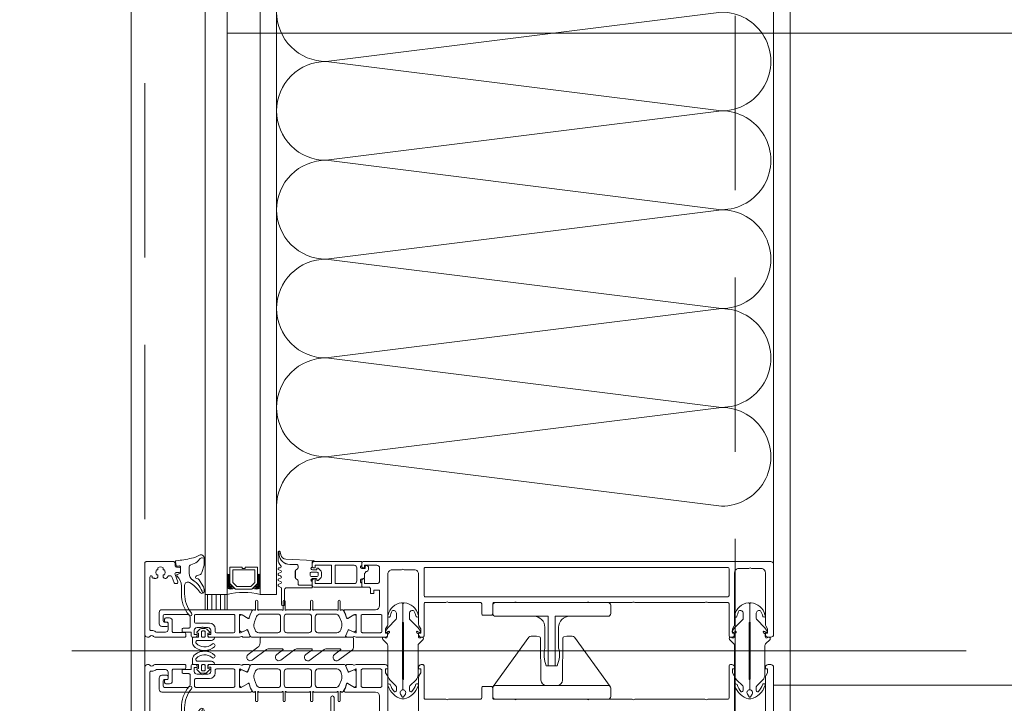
# Model space of a CAD drawing. Header units: millimetres. Extents: x 213386 to 459888, y 74252 to 208052.
# Tile 202 of 256: x 372996 to 373355, y 186988 to 187237. Entities that reach past the tile are written whole.
import ezdxf

# ---------------------------------------------------------------- set-up
doc = ezdxf.new("R2010")
doc.units = ezdxf.units.MM
doc.linetypes.add('ČERCHOVANÁ', pattern=[25.4, 12.7, -6.35, 0, -6.35])
doc.linetypes.add('ČÁRKOVANÁ', pattern=[19.05, 12.7, -6.35])
doc.layers.get('Defpoints').update_dxf_attribs({"color": 255, "lineweight": 0})
for name, color, linetype, lineweight in [('FASÁDA DETAILNÍ', 255, 'Continuous', 0), ('NOVA', 255, 'Continuous', 0), ('OSY', 255, 'Continuous', 0)]:
    doc.layers.add(name, color=color, linetype=linetype, lineweight=lineweight)
doc.styles.add('CS-ROMANS', font='romans.shx', dxfattribs={"width": 0.75, "oblique": 5})
doc.dimstyles.new('A_KÓTA_50', dxfattribs={"dimtxt": 110, "dimasz": 2, "dimexe": 100, "dimexo": 1500, "dimgap": 40, "dimtad": 1, "dimrnd": 1, "dimdsep": 46, "dimtxsty": 'CS-ROMANS', "dimblk": 'KOT_CARA20', "dimcen": 45, "dimse1": 1, "dimse2": 1, "dimclrd": 256, "dimclre": 256, "dimclrt": 256, "dimadec": 0, "dimazin": 0, "dimtfac": 1, "dimtix": 1, "dimtmove": 2, "dimatfit": 3, "dimldrblk": 'OBLIQUE', "dimfxl": 100, "dimtolj": 1, "dimarcsym": 0})

# ---------------------------------------------------------------- blocks, each defined once
blk = doc.blocks.new('284336')
for points in [[(-0.7, -9.6), (-10, -9.6, 0.414511), (-10.51, -10.11), (-10.51, -15.51, -1), (-11.69, -15.51), (-11.69, -9.6), (-12.69, -8.95, -0.668884), (-12.6, -8.23), (-11.99, -8.01, 0.766384), (-11.99, -7.21), (-12.6, -6.99, -0.76831), (-12.6, -6.23), (-11.99, -6.01, 0.766384), (-11.99, -5.21), (-12.6, -4.99, -0.76831), (-12.6, -4.23), (-11.99, -4.01, 0.766384), (-11.99, -3.21), (-12.6, -2.99, -0.877523), (-12.5, -2.22), (-12.1, -2.22, 0.698129), (-11.83, -1.5, -0.220231), (-12.89, 0.78), (-12.89, 3.45, -0.157143), (-12.82, 3.68), (-12.69, 3.42, -0.067482), (-12.48, 2.53, 0.393136), (-8.66, -1.02), (-6.1, -1.02, -0.414214), (-5.61, -1.51), (-5.61, -2.22, -0.267949), (-5.85, -2.65), (-6.35, -2.93, 0.267949), (-6.61, -3.38), (-6.61, -5.84, 0.267949), (-6.35, -6.29), (-5.85, -6.57, -0.267949), (-5.61, -7), (-5.61, -8.11, 0.414215), (-5.1, -8.62), (-0.41, -8.62), (-0.41, -9.31, -0.414212), (-0.7, -9.6)], [(-0.41, 0), (-0.41, -2, 0.990243), (-0.4, -3.02), (0.9, -3.02, 0.414214), (1.21, -2.71), (1.21, -2.61, -0.668123), (1.71, -2.4), (2.75, -3.45, -0.199004), (2.89, -3.79), (2.89, -5.43, -0.199038), (2.75, -5.77), (1.71, -6.82, -0.668191), (1.21, -6.61), (1.21, -6.51, 0.414214), (0.9, -6.2), (-0.4, -6.2, 0.990269), (-0.41, -7.22), (-0.41, -8.6), (-5.1, -8.6, -0.414215), (-5.59, -8.11), (-5.59, -7, 0.267949), (-5.84, -6.56), (-6.34, -6.27, -0.267949), (-6.59, -5.84), (-6.59, -3.38, -0.267949), (-6.34, -2.95), (-5.84, -2.66, 0.267949), (-5.59, -2.22), (-5.59, -1.51, 0.414214), (-6.1, -1), (-8.66, -1, -0.393156), (-12.46, 2.53, 0.067572), (-12.67, 3.43), (-12.8, 3.7, -0.637545), (-12.12, 3.53), (-11.92, 2.53, 0.344315), (-10.06, 0.91), (0, 0.38, -0.406913), (0.39, 0), (-0.41, 0)], [(1.7, -4.31, 0.414235), (1.2, -3.81), (-0.7, -3.81, 0.414214), (-1.2, -4.31), (-1.2, -4.91, 0.414214), (-0.7, -5.41), (1.2, -5.41, 0.414235), (1.7, -4.91), (1.7, -4.31)]]:
    blk.add_lwpolyline(points, format="xyb", close=True)
blk = doc.blocks.new('nesystémový nástavec 18')
for p, q in [((-18, 6.8), (-18, 8.8)), ((-17.5, 9.3), (-15.36, 9.3)), ((-11, 8), (-17, 8)), ((-17, 8), (-17, 6.3)), ((-15.36, 9.3), (0, 9.3)), ((-11, 1.3), (-11, 8)), ((-2.8, 8), (-9.7, 8)), ((-9.7, 1.3), (-9.7, 8)), ((-0.5, 7.3), (-0.5, 6.8)), ((0, 9.3), (0, 7.8)), ((-17, 6.3), (-17.5, 6.3)), ((-1.8, 2.3), (-1.8, 7)), ((0, 6.3), (0.55, 6.3)), ((0.55, 6.3), (0.95, 5.9)), ((0.95, 5.9), (0.95, 4.8)), ((0.95, 4.8), (0.95, 4.14)), ((0.95, 4.14), (1.2, 4.14)), ((1.4, 3.94), (1.4, 3.84)), ((1.6, 3.64), (1.6, 3.64)), ((-18, 0.5), (-18, 1.8)), ((-17.5, 2.3), (-17, 2.3)), ((-1.8, 0), (-17.5, 0)), ((-17, 2.3), (-17, 1.3)), ((-17, 1.3), (-11, 1.3)), ((-9.7, 1.3), (-2.8, 1.3)), ((0, 0), (-1.8, 0)), ((-0.4, 2.23), (-0.5, 2.04)), ((-0.5, 2.04), (-0.5, 2)), ((1.2, 2.44), (0, 2.44)), ((0, 1.5), (0, 0)), ((1.2, 1.85), (1.2, 2.44)), ((1.8, 1.37), (1.7, 1.35)), ((2.25, 1.63), (1.8, 1.37)), ((2.4, 2.84), (2.4, 1.89))]:
    blk.add_line(p, q)
for centre, radius, start, end in [((-17.5, 8.8), 0.5, 90, 180), ((-15.36, 9.8), 0.5, 270, 270.084), ((-2.8, 7), 1, 0, 90), ((0, 7.3), 0.5, 89.9955, 180.0071), ((-17.5, 6.8), 0.5, 180.0012, 269.9988), ((0, 6.8), 0.5, 179.9949, 270.006), ((0.75, 4.8), 0.2, 359.9656, 0.0344), ((1.2, 3.94), 0.2, 359.9707, 90.0249), ((1.6, 3.84), 0.2, 179.9737, 270.035), ((1.6, 2.84), 0.8, 0.0065, 89.9919), ((-17.5, 1.8), 0.5, 89.999, 180.0002), ((-17.5, 0.5), 0.5, 180, 270), ((-2.8, 2.3), 1, 270, 0), ((0, 2), 0.5, 179.9716, 270.0327), ((0, 1.94), 0.5, 89.9975, 144.0007), ((1.7, 1.85), 0.5, 179.9991, 270), ((2.1, 1.89), 0.3, 299.9815, 0.0183)]:
    blk.add_arc(centre, radius, start, end)
blk = doc.blocks.new('433270')
blk.add_lwpolyline([(1, 0, 0.414364), (0, -1), (0, -1.4, 0.255924), (0.23, -1.83, -0.547723), (0.23, -3.17, 0.255924), (0, -3.6), (0, -14.6, 0.414214), (0.3, -14.9), (1.2, -14.9, 0.414214), (1.7, -14.4), (1.7, -10.3, -0.414214), (2, -10), (6, -10, 0.414248), (7, -9), (7, -7.7, 0.414179), (6.5, -7.2), (5.7, -7.2, 0.414232), (5.4, -7.5), (5.4, -8.2, -0.414198), (5.1, -8.5), (2.8, -8.5, -0.414204), (1.8, -7.5), (1.8, -4.49, -0.147432), (1.97, -3.94, 0.147461), (2.4, -2.5), (2.4, -2.3, -0.414214), (2.9, -1.8), (21.87, -1.8, -0.668178), (22.22, -2.65), (22.16, -2.72, 1), (21.59, -3.29), (21.52, -3.35, 0.198912), (21.38, -3.71), (21.38, -4.05, 0.414214), (22.08, -4.75), (22.38, -4.75, 0.576988), (22.64, -4.3, -0.311246), (24.56, -4.3, 0.576988), (24.82, -4.75), (25.3, -4.75, -0.260065), (25.3, -6.65), (24.82, -6.65, 0.576988), (24.56, -7.1, -0.311246), (22.64, -7.1, 0.576988), (22.38, -6.65), (22.08, -6.65, 0.414214), (21.38, -7.35), (21.38, -7.61, 0.267949), (21.63, -8.04), (21.89, -8.2, -0.637047), (21.73, -10), (19.83, -10.7, 0.315299), (19.5, -11.17), (19.5, -11.49, 0.520567), (20.17, -11.96), (22.83, -10.99, -0.520567), (23.5, -11.46), (23.5, -12.5, 0.414062), (24, -13), (25, -13, 0.414186), (25.5, -12.5), (25.5, -11.5, -0.414182), (26, -11), (27, -11, 0.414214), (27.5, -10.5), (27.5, -0.5, 0.414214), (27, 0), (1, 0)], format="xyb", close=True)
blk = doc.blocks.new('284325')
for points in [[(0.84, -5.23, -0.560316), (0.94, -4.73), (1.94, -4.36, 0.3153), (2.14, -4.08), (2.14, -1.89, 0.451558), (1.8, -1.59), (0.9, -1.7, -0.399586), (0.57, -1.46), (0.3, -0.07, -0.415977), (0.53, 0.29, 0.024107), (6.15, 1.24, 0.076636), (8.99, 2.34, -0.577615), (10.79, 1.3), (10.02, 1.37, 0.283171), (9.08, 0.9, -0.168429), (7.07, -0.74), (5.9, -1.16, 0.315302), (5.24, -2.1), (5.24, -4.21, 0.269719), (6.76, -6.82, -0.194797), (10.18, -11.53, -0.342663), (9.17, -11.17, 0.119207), (5.43, -7.59, 0.578571), (3.63, -8.62), (3.63, -11.77, 0.176415), (6.16, -18.72, -1), (5.24, -19.49, -0.176415), (2.43, -11.77), (2.43, -8.89, 0.208286), (0.84, -5.23)], [(8.95, -6.65), (10.32, -8.78, -0.134555), (10.79, -10.63, -0.339795), (10.19, -11.53, 0.194788), (6.76, -6.81, -0.269736), (5.25, -4.21), (5.25, -2.1, -0.315302), (5.9, -1.17), (7.07, -0.74, 0.168429), (9.09, 0.89, -0.283167), (10.01, 1.36), (10.79, 1.29), (10.79, -0.74, -0.070852), (10.71, -1.3), (9.95, -3.93, -0.241839), (9.08, -4.83), (7.93, -5.22, 0.836024), (8.08, -6.19), (8.11, -6.19, -0.255349), (8.95, -6.65)]]:
    blk.add_lwpolyline(points, format="xyb", close=True)
blk = doc.blocks.new('*U4004')
for points in [[(0, 0, 0.414243), (0.1, 0.1), (0, 0.9, -1.0001), (0.2, 0.9), (0.1, 0.1, 0.414228), (0.2, 0, 0.414228)], [(0.2, 0, 0.414243), (0.3, 0.1), (0.2, 0.9, -1.0001), (0.4, 0.9), (0.3, 0.1, 0.414228), (0.4, 0, 0.414228)], [(0.4, 0, 0.414243), (0.5, 0.1), (0.4, 0.9, -1.0001), (0.6, 0.9), (0.5, 0.1, 0.414228), (0.6, 0, 0.414228)], [(0.6, 0, 0.414243), (0.7, 0.1), (0.6, 0.9, -1.0001), (0.8, 0.9), (0.7, 0.1, 0.414228), (0.8, 0, 0.414228)], [(0.8, 0, 0.414243), (0.9, 0.1), (0.8, 0.9, -1.0001), (1, 0.9), (0.9, 0.1, 0.414228), (1, 0, 0.414228)], [(1, 0, 0.414243), (1.1, 0.1), (1, 0.9, -1.0001), (1.2, 0.9), (1.1, 0.1, 0.414228), (1.2, 0, 0.414228)], [(1.2, 0, 0.414243), (1.3, 0.1), (1.2, 0.9, -1.0001), (1.4, 0.9), (1.3, 0.1, 0.414228), (1.4, 0, 0.414228)], [(1.4, 0, 0.414243), (1.5, 0.1), (1.4, 0.9, -1.0001), (1.6, 0.9), (1.5, 0.1, 0.414228), (1.6, 0, 0.414228)], [(1.6, 0, 0.414243), (1.7, 0.1), (1.6, 0.9, -1.0001), (1.8, 0.9), (1.7, 0.1, 0.414228), (1.8, 0, 0.414228)], [(1.8, 0, 0.414243), (1.9, 0.1), (1.8001, 0.9, -1.0001), (2, 0.9), (1.9001, 0.1, 0.414228), (2, 0, 0.414228)]]:
    blk.add_lwpolyline(points, format="xyb")
blk = doc.blocks.new('244748_a')
blk.add_lwpolyline([(8.32, -1.69, 0.082248), (6.34, -0.9, -1.09695), (6.94, -0.1, -0.315353), (11.26, -5.15, -0.480529), (10.87, -5.64), (4.27, -5.64), (4.08, -5.45), (-16.53, -5.45), (-16.72, -5.64), (-20.43, -5.64, 0.574019), (-21.93, -4.78), (-22.99, -5.4, 0.524827), (-22.99, -5.9), (-21.93, -6.52, 0.574021), (-20.43, -5.66), (-16.72, -5.66), (-16.53, -5.85), (4.08, -5.85), (4.27, -5.66), (10.87, -5.66, -0.480529), (11.26, -6.15, -0.326229), (6.88, -11.09, -1.09695), (6.28, -10.3, 0.081457), (8.32, -9.61, 0.599203), (7.48, -8.05), (5.52, -8.05, 0.198965), (5.17, -8.2), (2.22, -11.15), (0.93, -12.01, -0.738038), (0.51, -11.62), (0.87, -11, 1), (0.35, -10.7), (0, -11.3), (-0.98, -11.3, 0.619205), (-1.45, -12.06), (-1.28, -12.43, -0.808139), (-2.04, -13.04), (-3.63, -11.44, 0.198906), (-4.34, -11.15), (-14.99, -11.15, -0.198936), (-16.76, -10.42), (-18.98, -8.2, 0.198942), (-19.33, -8.05), (-20.67, -8.05, 0.500217), (-21.09, -8.73, 0.122037), (-18.5, -10.27, -1.093735), (-19.1, -11.07, -0.240768), (-23.7, -6.07, -0.106226), (-23.7, -5.23, -0.256232), (-19, -0.13, -1.093735), (-18.4, -0.92, 0.116856), (-21.09, -2.57, 0.500217), (-20.67, -3.25), (-19.33, -3.25, 0.198942), (-18.98, -3.1), (-16.75, -0.88, -0.198936), (-14.99, -0.15), (-4.34, -0.15, 0.198907), (-3.63, 0.14), (-2.04, 1.74, -0.808139), (-1.28, 1.13), (-1.45, 0.76, 0.619205), (-0.98, 0), (0, 0), (0.35, -0.6, 1), (0.87, -0.3), (0.51, 0.32, -0.738038), (0.93, 0.71), (2.22, -0.15), (5.17, -3.1, 0.198965), (5.52, -3.25), (7.48, -3.25, 0.599203)], format="xyb", close=True)
blk = doc.blocks.new('236134_0100_s_v')
for points in [[(22.8, -23), (22.8, -5), (42, -5, 0.414214), (43, -4), (43, -1, 0.414214), (42, 0), (1, 0, 0.414214), (0, -1), (0, -4, 0.414214), (1, -5), (20.2, -5), (20.2, -23)], [(15, -5, -0.414214), (19, -9), (19, -16.57, 0.165764), (19.53, -23), (23.47, -23, 0.165764), (24, -16.57), (24, -9, -0.414214), (28, -5)]]:
    blk.add_lwpolyline(points, format="xyb")
blk = doc.blocks.new('236134_0200_s_v')
for points in [[(19.58, 5, -0.41166), (17.58, 6.98), (17.45, 22.25, 0.344217), (17.07, 22.73), (16, 23), (14, 23, 0.240828), (13.19, 22.59), (0.19, 4.59)], [(23.42, 5, 0.41166), (25.42, 6.98), (25.55, 22.25, -0.344217), (25.93, 22.73), (27, 23), (29, 23, -0.240828), (29.81, 22.59), (42.81, 4.59)]]:
    blk.add_lwpolyline(points, format="xyb")
blk.add_lwpolyline([(42, 5), (1, 5, 0.414214), (0, 4), (0, 1, 0.414214), (1, 0), (42, 0, 0.414214), (43, 1), (43, 4, 0.414214)], format="xyb", close=True)
blk = doc.blocks.new('288126')
for points in [[(-16.5, 0), (16.5, 0)], [(-17, -2.08), (-17, -0.5)], [(17, -0.5), (17, -3.8)], [(-21.36, -6.34), (-17.8, -3.69)], [(-14.71, -4.5), (-19.87, -8.34)], [(-8.83, -4.3), (-14.11, -4.3)], [(-10.96, -6.34), (-8.71, -4.66)], [(-4.31, -4.5), (-9.47, -8.34)], [(1.81, -4.3), (-3.71, -4.3)], [(-0.35, -6.36), (1.93, -4.66)], [(6.33, -4.5), (1.14, -8.37)], [(12.21, -4.3), (6.93, -4.3)], [(10.05, -6.36), (12.33, -4.66)], [(16.6, -4.6), (11.54, -8.37)]]:
    blk.add_lwpolyline(points)
for centre, radius, start, end in [((16.5, -0.5), 0.5, 0, 90), ((-16.5, -0.5), 0.5, 90, 180), ((-20.61, -7.34), 1.25, 126.7059, 306.7059), ((-10.21, -7.34), 1.25, 126.7059, 306.7059), ((0.4, -7.37), 1.25, 126.7059, 306.7059), ((10.8, -7.37), 1.25, 126.7059, 306.7059), ((16, -3.8), 1, 306.7059, 0)]:
    blk.add_arc(centre, radius, start, end)
at = {"extrusion": (0, 0, -1)}
for centre, radius, start, end in [((19, -2.08), 2, 180, 233.2941), ((14.11, -5.3), 1, 53.2941, 90), ((8.83, -4.5), 0.2, 90, 233.2941), ((3.71, -5.3), 1, 53.2941, 90), ((-1.81, -4.5), 0.2, 90, 233.2941), ((-6.93, -5.3), 1, 53.2941, 90), ((-12.21, -4.5), 0.2, 90, 233.2941)]:
    blk.add_arc(centre, radius, start, end, dxfattribs=at)
blk = doc.blocks.new('246426')
for points in [[(-1.84, 0.64), (-2.86, -0.38, 0.198926), (-3.15, -1.09), (-3.15, -2.31, 0.198926), (-2.86, -3.02), (-1.84, -4.04, 0.637051), (-1.5, -3.92), (-1.45, -3.4), (-0.3, -3.4, -0.41484), (0, -3.7), (0, -5.19, 0.414232), (0.5, -5.69), (2.14, -5.69, 0.071862), (2.2, -5.68, 0.157876), (3.73, -4.64, 0.360336), (3.48, 2.39, 0.964062), (2.54, 1.48, -0.403385), (2.25, -4.34, -0.190964), (2.11, -4.39), (1.7, -4.39, -0.414214), (1.2, -3.89), (1.2, 1.31, 0.414201), (0.2, 2.31), (0, 2.31), (0, 0.3, -0.414214), (-0.3, 0), (-1.45, 0), (-1.5, 0.52, 0.637051), (-1.84, 0.64)], [(-2.25, -1.4, -0.414214), (-1.85, -1), (-0.4, -1, -0.414214), (0, -1.4), (0, -2, -0.414214), (-0.4, -2.4), (-1.85, -2.4, -0.414214), (-2.25, -2), (-2.25, -1.4)]]:
    blk.add_lwpolyline(points, format="xyb", close=True)
blk = doc.blocks.new('A$C29162560')
at = {"layer": 'FASÁDA DETAILNÍ'}
h = blk.add_hatch(dxfattribs=at)
h.set_pattern_fill('ANSI31', color=256, scale=0.5, angle=585)
h.set_pattern_definition([(270, (66475.357, -25224.4212), (1.5875, -8e-16), [])])
h.paths.add_polyline_path([(-905, -14910), (-905, -14904.5), (-913, -14904.5), (-913, -14910)])
for p, q in [((-913, -14904.5), (-913, -14495.5)), ((-905, -14495.5), (-905, -14904.5)), ((-893, -14904.5), (-893, -14495.5)), ((-887, -14495.5), (-887, -14904.5)), ((-905, -14904.5), (-913, -14904.5)), ((-887, -14904.5), (-893, -14904.5)), ((-635.88, -14925), (-961.57, -14925))]:
    blk.add_line(p, q, dxfattribs=at)
for points in [[(25640, -21740), (-940, -21740), (-940, 1940), (25640, 1940)], [(25400, -21500), (-700, -21500), (-700, 1700), (25400, 1700)], [(-894, -14894.5), (-894, -14900.5), (-896, -14902.5), (-902, -14902.5), (-904, -14900.5), (-904, -14894.5), (-899.5, -14894.5), (-899.5, -14895), (-898.5, -14895), (-898.5, -14894.5)], [(-903, -14895.5), (-895, -14895.5), (-895, -14900.09), (-896.41, -14901.5), (-901.45, -14901.5), (-903, -14900.09)], [(-913, -14910), (-913, -14904.5), (-905, -14904.5), (-905, -14910)]]:
    blk.add_lwpolyline(points, close=True, dxfattribs=at)
at = {"layer": 'FASÁDA DETAILNÍ', "linetype": 'ČÁRKOVANÁ', "ltscale": 5}
for points in [[(25635, -21735), (-935, -21735), (-935, 1935), (25635, 1935)], [(25420, -21520), (-720, -21520), (-720, 1720), (25420, 1720)]]:
    blk.add_lwpolyline(points, close=True, dxfattribs=at)
at = {"layer": 'FASÁDA DETAILNÍ'}
blk.add_lwpolyline([(-706, -14893.5), (-706, -14506.5)], dxfattribs=at)
for points in [[(-707, -14892.5), (-855.5, -14892.5, 0.414214), (-856, -14893), (-856, -14894.3, 0.41422), (-855.5, -14894.8), (-855, -14894.8), (-855, -14893.8), (-850.5, -14893.8, -0.414214), (-849.5, -14894.8), (-849.5, -14899.5, -0.414214), (-850.5, -14900.5), (-855, -14900.5), (-855, -14898.8), (-855.5, -14898.8, 0.414201), (-856, -14899.3), (-856, -14901.3, 0.414214), (-855.5, -14901.8), (-853.36, -14901.8, -0.414214), (-852.86, -14902.3), (-852.86, -14904.1), (-851.61, -14904.1), (-851.61, -14902.9), (-849.8, -14902.9, -0.414214), (-849.5, -14903.2), (-849.5, -14908.5, -0.414167), (-851, -14910), (-858, -14910), (-862.1, -14910, 0.57735), (-862.44, -14910.6), (-861.95, -14911.46), (-861.52, -14912.96, 0.488701), (-861.08, -14913.13), (-858.61, -14911.7), (-858.19, -14911.7, -0.432566), (-858, -14911.9), (-858, -14918.2, -0.548397), (-858.28, -14918.39), (-860.66, -14917.32, 0.425336), (-860.93, -14917.43), (-861.75, -14919.45, 0.531563), (-861.38, -14920), (-859.31, -14920, 0.231306), (-859.07, -14919.89, -0.306185), (-858.76, -14919.78), (-858, -14920), (-847.49, -14920, 0.414214), (-846.49, -14919), (-846.49, -14918.5), (-847.29, -14918.5), (-847.29, -14917), (-846.63, -14915.86, 0.13165), (-846.5, -14915.36), (-846.5, -14896.99, -0.414214), (-845, -14895.49), (-841.5, -14895.49, -0.399985), (-840.5, -14895.49), (-836.8, -14895.49, -0.414214), (-835.3, -14896.99), (-835.3, -14915.36, 0.13165), (-835.17, -14915.86), (-834.51, -14917), (-834.51, -14918.5), (-835.31, -14918.5), (-835.31, -14919, 0.414214), (-834.31, -14920), (-833.8, -14920, 0.414214), (-833.3, -14919.5), (-833.3, -14907.9, -0.414214), (-832.8, -14907.4), (-825.4, -14907.4, -0.399985), (-824.4, -14907.4), (-812.8, -14907.4, -0.414214), (-812.3, -14907.9), (-812.3, -14911.5, 0.414214), (-811.8, -14912), (-808.8, -14912, 0.414214), (-808.3, -14911.5), (-808.3, -14907.9, -0.414214), (-807.8, -14907.4), (-800.5, -14907.4, -0.38324), (-799.5, -14907.4), (-774, -14907.4, -0.38324), (-773, -14907.4), (-757.5, -14907.4, -0.38324), (-756.5, -14907.4), (-731, -14907.4, -0.38324), (-730, -14907.4), (-722.7, -14907.4, -0.414214), (-722.2, -14907.9), (-722.2, -14919.5, 0.414214), (-721.7, -14920), (-721.2, -14920, 0.414214), (-720.2, -14919), (-720.2, -14918.5), (-721, -14918.5), (-721, -14917), (-720.33, -14915.85, 0.116937), (-720.2, -14915.35), (-720.2, -14896.49, -0.414232), (-718.7, -14894.99), (-714.99, -14894.99, -0.399985), (-713.99, -14894.99), (-710.5, -14894.99, -0.414232), (-709, -14896.49), (-709, -14915.35, 0.116937), (-708.87, -14915.85), (-708.2, -14917), (-708.2, -14918.5), (-709, -14918.5), (-709, -14919, 0.414214), (-708, -14920), (-707, -14920, 0.414214), (-706, -14919), (-706, -14893.5, 0.414214), (-707, -14892.5)], [(-832.8, -14894.6), (-722.7, -14894.6, -0.414214), (-722.2, -14895.1), (-722.2, -14904.8, -0.414214), (-722.7, -14905.3), (-832.8, -14905.3, -0.414214), (-833.3, -14904.8), (-833.3, -14895.1, -0.414214), (-832.8, -14894.6)], [(-862.34, -14920), (-874.25, -14920), (-896.16, -14920, -0.305837), (-896.62, -14919.69), (-897.55, -14917.4, 0.425336), (-897.81, -14917.29), (-899.43, -14918.01, -0.543753), (-900.49, -14917.32), (-900.49, -14912.42, -0.578182), (-899.59, -14911.9), (-897.4, -14913.16, 0.488505), (-896.96, -14912.99), (-896.52, -14911.47), (-895.76, -14910.15, -0.282478), (-895.49, -14910), (-895.04, -14910, 1.447009), (-894.69, -14909.87), (-894.69, -14906.9, -1), (-893.89, -14906.9), (-893.89, -14909.87, 1.447009), (-893.54, -14910), (-885, -14910, 1.447009), (-884.65, -14909.87), (-884.65, -14906.9, -1), (-883.85, -14906.9), (-883.85, -14909.87, 1.447009), (-883.5, -14910), (-875, -14910, 1.447009), (-874.65, -14909.87), (-874.65, -14906.9, -1), (-873.85, -14906.9), (-873.85, -14909.87, 1.447009), (-873.5, -14910), (-864.96, -14910, 1.447009), (-864.61, -14909.87), (-864.61, -14906.9, -1), (-863.81, -14906.9), (-863.81, -14909.87, 1.447009), (-863.46, -14910), (-863.01, -14910, -0.282478), (-862.74, -14910.15), (-861.98, -14911.47), (-861.54, -14912.99, 0.488505), (-861.1, -14913.16), (-858.91, -14911.9, -0.578182), (-858.01, -14912.42), (-858.01, -14917.32, -0.543753), (-859.07, -14918.01), (-860.69, -14917.29, 0.425336), (-860.95, -14917.4), (-861.88, -14919.69, -0.305837), (-862.34, -14920)], [(-900.5, -14920), (-911.5, -14920, -0.414426), (-912, -14919.5), (-912, -14919.01), (-911, -14919.01), (-911, -14917.51, 0.414214), (-912, -14916.51), (-913.5, -14916.51, 0.399985), (-914.5, -14916.51), (-916, -14916.51, 0.414214), (-917, -14917.51), (-917, -14919), (-916, -14919), (-916, -14919.5, -0.414456), (-916.5, -14920), (-917.8, -14920, -0.413971), (-918.1, -14919.7), (-918.1, -14918.5, 0.414214), (-918.4, -14918.2), (-921.4, -14918.2), (-921.4, -14917.2, -0.414214), (-920.9, -14916.7), (-919, -14916.7, 0.414214), (-918.5, -14916.2), (-918.5, -14912.7, 0.414206), (-919.5, -14911.7), (-927.8, -14911.7, 0.414206), (-928.3, -14912.2), (-928.3, -14914.1, 0.414219), (-927.8, -14914.6), (-927, -14914.6, -0.414214), (-926.5, -14915.1), (-926.5, -14915.6, -0.414214), (-927, -14916.1), (-928.8, -14916.1, -0.414214), (-929.8, -14915.1), (-929.8, -14911, -0.414214), (-928.8, -14910), (-900.5, -14910), (-896.4, -14910, -0.57735), (-896.05, -14910.6), (-896.55, -14911.46), (-896.98, -14912.96, -0.488701), (-897.42, -14913.13), (-899.88, -14911.7), (-900.31, -14911.7, 0.432566), (-900.5, -14911.9), (-900.5, -14918.2, 0.548397), (-900.22, -14918.39), (-897.83, -14917.32, -0.425336), (-897.57, -14917.43), (-896.75, -14919.45, -0.531563), (-897.12, -14920), (-899.19, -14920, -0.231306), (-899.42, -14919.89, 0.306185), (-899.74, -14919.78), (-900.5, -14920)], [(-902.7, -14911.7), (-916.4, -14911.7, 0.414214), (-916.9, -14912.2), (-916.9, -14914.41, 0.414214), (-916.4, -14914.91), (-911.43, -14914.91, -0.411139), (-909.4, -14916.91), (-909.4, -14917.9, 0.414214), (-908.9, -14918.4), (-902.7, -14918.4, 0.414214), (-902.2, -14917.9), (-902.2, -14912.2, 0.414214), (-902.7, -14911.7)], [(-893.45, -14918.4), (-886.55, -14918.4, 0.414218), (-885.55, -14917.4), (-885.55, -14912.6, 0.414218), (-886.55, -14911.6), (-892.91, -14911.6, 0.305619), (-894.3, -14912.54), (-895.08, -14914.46, 0.176429), (-895.15, -14916.51), (-894.88, -14917.36, 0.324916), (-893.45, -14918.4)], [(-883.25, -14918.4), (-875.25, -14918.4, 0.414214), (-874.25, -14917.4), (-874.25, -14912.6, 0.414214), (-875.25, -14911.6), (-883.25, -14911.6, 0.414214), (-884.25, -14912.6), (-884.25, -14917.4, 0.414214), (-883.25, -14918.4)], [(-871.95, -14918.4), (-865.05, -14918.4, 0.324916), (-863.62, -14917.36), (-863.35, -14916.51, 0.176429), (-863.42, -14914.46), (-864.2, -14912.54, 0.305619), (-865.59, -14911.6), (-871.95, -14911.6, 0.414218), (-872.95, -14912.6), (-872.95, -14917.4, 0.414218), (-871.95, -14918.4)], [(-848.7, -14917.9, -0.414214), (-849.2, -14918.4), (-855.7, -14918.4, -0.414214), (-856.2, -14917.9), (-856.2, -14912.2, -0.414214), (-855.7, -14911.7), (-849.2, -14911.7, -0.414214), (-848.7, -14912.2), (-848.7, -14917.9)], [(-900.5, -14930), (-911.5, -14930, 0.414426), (-912, -14930.5), (-912, -14930.99), (-911, -14930.99), (-911, -14932.49, -0.414214), (-912, -14933.49), (-913.5, -14933.49, -0.399985), (-914.5, -14933.49), (-916, -14933.49, -0.414214), (-917, -14932.49), (-917, -14931), (-916, -14931), (-916, -14930.5, 0.414456), (-916.5, -14930), (-917.8, -14930, 0.413971), (-918.1, -14930.3), (-918.1, -14931.5, -0.414214), (-918.4, -14931.8), (-921.4, -14931.8), (-921.4, -14932.8, 0.414214), (-920.9, -14933.3), (-919, -14933.3, -0.414214), (-918.5, -14933.8), (-918.5, -14937.3, -0.414206), (-919.5, -14938.3), (-927.8, -14938.3, -0.414206), (-928.3, -14937.8), (-928.3, -14935.9, -0.414219), (-927.8, -14935.4), (-927, -14935.4, 0.414214), (-926.5, -14934.9), (-926.5, -14934.4, 0.414214), (-927, -14933.9), (-928.8, -14933.9, 0.414214), (-929.8, -14934.9), (-929.8, -14939, 0.414214), (-928.8, -14940), (-900.5, -14940), (-896.4, -14940, 0.57735), (-896.05, -14939.4), (-896.55, -14938.54), (-896.98, -14937.04, 0.488701), (-897.42, -14936.87), (-899.88, -14938.3), (-900.31, -14938.3, -0.432566), (-900.5, -14938.1), (-900.5, -14931.8, -0.548397), (-900.22, -14931.61), (-897.83, -14932.68, 0.425336), (-897.57, -14932.57), (-896.75, -14930.55, 0.531563), (-897.12, -14930), (-899.19, -14930, 0.231306), (-899.42, -14930.11, -0.306185), (-899.74, -14930.22), (-900.5, -14930)], [(-902.7, -14938.3), (-916.4, -14938.3, -0.414214), (-916.9, -14937.8), (-916.9, -14935.59, -0.414214), (-916.4, -14935.09), (-911.43, -14935.09, 0.411139), (-909.4, -14933.09), (-909.4, -14932.1, -0.414214), (-908.9, -14931.6), (-902.7, -14931.6, -0.414214), (-902.2, -14932.1), (-902.2, -14937.8, -0.414214), (-902.7, -14938.3)], [(-862.34, -14930), (-874.25, -14930), (-896.16, -14930, 0.305837), (-896.62, -14930.31), (-897.55, -14932.6, -0.425336), (-897.81, -14932.71), (-899.43, -14931.99, 0.543753), (-900.49, -14932.68), (-900.49, -14937.58, 0.578182), (-899.59, -14938.1), (-897.4, -14936.84, -0.488505), (-896.96, -14937.01), (-896.52, -14938.53), (-895.76, -14939.85, 0.282478), (-895.49, -14940), (-895.04, -14940, -1.447009), (-894.69, -14940.13), (-894.69, -14943.1, 1), (-893.89, -14943.1), (-893.89, -14940.13, -1.447009), (-893.54, -14940), (-885, -14940, -1.447009), (-884.65, -14940.13), (-884.65, -14943.1, 1), (-883.85, -14943.1), (-883.85, -14940.13, -1.447009), (-883.5, -14940), (-875, -14940, -1.447009), (-874.65, -14940.13), (-874.65, -14943.1, 1), (-873.85, -14943.1), (-873.85, -14940.13, -1.447009), (-873.5, -14940), (-864.96, -14940, -1.447009), (-864.61, -14940.13), (-864.61, -14943.1, 1), (-863.81, -14943.1), (-863.81, -14940.13, -1.447009), (-863.46, -14940), (-863.01, -14940, 0.282478), (-862.74, -14939.85), (-861.98, -14938.53), (-861.54, -14937.01, -0.488505), (-861.1, -14936.84), (-858.91, -14938.1, 0.578182), (-858.01, -14937.58), (-858.01, -14932.68, 0.543753), (-859.07, -14931.99), (-860.69, -14932.71, -0.425336), (-860.95, -14932.6), (-861.88, -14930.31, 0.305837), (-862.34, -14930)], [(-893.45, -14931.6), (-886.55, -14931.6, -0.414218), (-885.55, -14932.6), (-885.55, -14937.4, -0.414218), (-886.55, -14938.4), (-892.91, -14938.4, -0.305619), (-894.3, -14937.46), (-895.08, -14935.54, -0.176429), (-895.15, -14933.49), (-894.88, -14932.64, -0.324916), (-893.45, -14931.6)], [(-883.25, -14931.6), (-875.25, -14931.6, -0.414214), (-874.25, -14932.6), (-874.25, -14937.4, -0.414214), (-875.25, -14938.4), (-883.25, -14938.4, -0.414214), (-884.25, -14937.4), (-884.25, -14932.6, -0.414214), (-883.25, -14931.6)], [(-871.95, -14931.6), (-865.05, -14931.6, -0.324916), (-863.62, -14932.64), (-863.35, -14933.49, -0.176429), (-863.42, -14935.54), (-864.2, -14937.46, -0.305619), (-865.59, -14938.4), (-871.95, -14938.4, -0.414218), (-872.95, -14937.4), (-872.95, -14932.6, -0.414218), (-871.95, -14931.6)], [(-848.7, -14932.1, 0.414214), (-849.2, -14931.6), (-855.7, -14931.6, 0.414214), (-856.2, -14932.1), (-856.2, -14937.8, 0.414214), (-855.7, -14938.3), (-849.2, -14938.3, 0.414214), (-848.7, -14937.8), (-848.7, -14932.1)]]:
    blk.add_lwpolyline(points, format="xyb", close=True, dxfattribs=at)
for points in [[(-849.5, -14946.8), (-849.5, -14941.5, 0.414167), (-851, -14940), (-858, -14940), (-862.1, -14940, -0.57735), (-862.44, -14939.4), (-861.95, -14938.54), (-861.52, -14937.04, -0.488701), (-861.08, -14936.87), (-858.61, -14938.3), (-858.19, -14938.3, 0.432566), (-858, -14938.1), (-858, -14931.8, 0.548397), (-858.28, -14931.61), (-860.66, -14932.68, -0.425336), (-860.93, -14932.57), (-861.75, -14930.55, -0.531563), (-861.38, -14930), (-859.31, -14930, -0.231306), (-859.07, -14930.11, 0.306185), (-858.76, -14930.22), (-858, -14930), (-847.49, -14930, -0.414214), (-846.49, -14931), (-846.49, -14931.5), (-847.29, -14931.5), (-847.29, -14933), (-846.63, -14934.14, -0.13165), (-846.5, -14934.64), (-846.5, -14953.01, 0.414214)], [(-835.3, -14953.01), (-835.3, -14934.64, -0.13165), (-835.17, -14934.14), (-834.51, -14933), (-834.51, -14931.5), (-835.31, -14931.5), (-835.31, -14931, -0.414214), (-834.31, -14930), (-833.8, -14930, -0.414214), (-833.3, -14930.5), (-833.3, -14942.1, 0.414214), (-832.8, -14942.6), (-825.4, -14942.6, 0.399985), (-824.4, -14942.6), (-812.8, -14942.6, 0.414214), (-812.3, -14942.1), (-812.3, -14938.5, -0.414214), (-811.8, -14938), (-808.8, -14938, -0.414214), (-808.3, -14938.5), (-808.3, -14942.1, 0.414214), (-807.8, -14942.6), (-800.5, -14942.6, 0.38324), (-799.5, -14942.6), (-774, -14942.6, 0.38324), (-773, -14942.6), (-757.5, -14942.6, 0.38324), (-756.5, -14942.6), (-731, -14942.6, 0.38324), (-730, -14942.6), (-722.7, -14942.6, 0.414214), (-722.2, -14942.1), (-722.2, -14930.5, -0.414214), (-721.7, -14930), (-721.2, -14930, -0.414214), (-720.2, -14931), (-720.2, -14931.5), (-721, -14931.5), (-721, -14933), (-720.33, -14934.15, -0.116937), (-720.2, -14934.65), (-720.2, -14953.51, 0.414232)], [(-709, -14953.51), (-709, -14934.65, -0.116937), (-708.87, -14934.15), (-708.2, -14933), (-708.2, -14931.5), (-709, -14931.5), (-709, -14931, -0.414214), (-708, -14930), (-707, -14930, -0.414214), (-706, -14931), (-706, -14956.5, -0.414214)]]:
    blk.add_lwpolyline(points, format="xyb", dxfattribs=at)
for centre, radius, start, end in [((-904.5, -14896.64), 0.596, 213.0366, 326.9634), ((-893.5, -14896.64), 0.596, 213.0366, 326.9634), ((-904.5, -14896.93), 0.596, 213.0366, 326.9634), ((-904.5, -14897.22), 0.596, 213.0366, 326.9634), ((-904.5, -14897.51), 0.596, 213.0366, 326.9634), ((-904.5, -14897.81), 0.596, 213.0366, 326.9634), ((-904.5, -14898.1), 0.596, 213.0366, 326.9634), ((-904.5, -14898.39), 0.596, 213.0366, 326.9634), ((-904.5, -14898.68), 0.596, 213.0366, 326.9634), ((-904.5, -14898.98), 0.596, 213.0366, 326.9634), ((-904.5, -14899.27), 0.596, 213.0366, 326.9634), ((-904.5, -14899.56), 0.596, 213.0366, 326.9634), ((-904.5, -14899.85), 0.596, 213.0366, 326.9634), ((-904.5, -14900.15), 0.596, 213.0366, 326.9634), ((-893.5, -14896.93), 0.596, 213.0366, 326.9634), ((-893.5, -14897.22), 0.596, 213.0366, 326.9634), ((-893.5, -14897.51), 0.596, 213.0366, 326.9634), ((-893.5, -14897.81), 0.596, 213.0366, 326.9634), ((-893.5, -14898.1), 0.596, 213.0366, 326.9634), ((-893.5, -14898.39), 0.596, 213.0366, 326.9634), ((-893.5, -14898.68), 0.596, 213.0366, 326.9634), ((-893.5, -14898.98), 0.596, 213.0366, 326.9634), ((-893.5, -14899.27), 0.596, 213.0366, 326.9634), ((-893.5, -14899.56), 0.596, 213.0366, 326.9634), ((-893.5, -14899.85), 0.596, 213.0366, 326.9634), ((-893.5, -14900.15), 0.596, 213.0366, 326.9634), ((-904.36, -14900.16), 0.879, 223.5036, 316.0051), ((-904.21, -14900.07), 1.26, 231.5004, 308.0344), ((-904.08, -14899.91), 1.71, 237.3143, 302.7051), ((-903.93, -14899.66), 2.25, 241.5972, 298.4727), ((-903.76, -14899.32), 2.9, 244.7048, 294.6933), ((-903.65, -14898.95), 3.55, 247.591, 292.7062), ((-899, -14926.39), 22.7, 74.6728, 105.3272), ((-894.35, -14898.95), 3.55, 247.2938, 292.409), ((-894.24, -14899.32), 2.9, 245.3067, 295.2952), ((-894.07, -14899.66), 2.25, 241.5273, 298.4028), ((-893.92, -14899.91), 1.71, 237.2949, 302.6857), ((-893.79, -14900.07), 1.26, 231.9656, 308.4996), ((-893.64, -14900.16), 0.879, 223.9949, 316.4964)]:
    blk.add_arc(centre, radius, start, end, dxfattribs=at)
at = {"layer": 'FASÁDA DETAILNÍ', "xscale": 179.9999932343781, "yscale": 179.9999932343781, "zscale": 179.9999932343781, "rotation": 270}
blk.add_blockref('*U4004', (-887, -14512.33), dxfattribs=at)
at = {"layer": 'FASÁDA DETAILNÍ'}
for name, p in [('284336', (-873.59, -14892.5)), ('284325', (-924.14, -14892.5)), ('236134_0100_s_v', (-808.3, -14907.4)), ('288126', (-876.01, -14920)), ('236134_0200_s_v', (-808.3, -14942.6))]:
    blk.add_blockref(name, p, dxfattribs=at)
for name, p, rotation in [('433270', (-935, -14920), 90), ('246426', (-912, -14920), 270)]:
    blk.add_blockref(name, p, dxfattribs=dict(at, rotation=rotation))
for name, p, xscale, rotation in [('nesystémový nástavec 18', (-856, -14892.5), -1, 180), ('244748_a', (-835.34, -14918.78), -1, 270), ('244748_a', (-709.04, -14918.78), -1, 270), ('246426', (-912, -14930), -1, 270), ('433270', (-935, -14930), -1.000000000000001, 90), ('284325', (-924.14, -14957.5), -1, 180), ('284336', (-855.59, -14957.5), -1, 180)]:
    blk.add_blockref(name, p, dxfattribs=dict(at, xscale=xscale, rotation=rotation))
blk = doc.blocks.new('KOT_CARA20')
for p, q in [((0, 20), (0, -20)), ((0, 0), (14.14, 14.14)), ((0, 0), (-14.14, -14.14))]:
    blk.add_line(p, q)
blk = doc.blocks.new('*D3950')
at = {"lineweight": -2, "transparency": 16777216}
blk.add_line((373745.55, 181384.15), (373745.55, 202680.15), dxfattribs=at)
at = {"layer": 'Defpoints', "color": 0, "transparency": 16777216}
for p in [(373428.86, 202682.15), (373745.55, 202682.15), (373010.82, 181382.15)]:
    blk.add_point(p, dxfattribs=at)
at = {"lineweight": -2, "transparency": 16777216, "xscale": 2, "yscale": 2, "zscale": 2}
for p, rotation in [((373745.55, 202682.15), 90), ((373745.55, 181382.15), 270)]:
    blk.add_blockref('KOT_CARA20', p, dxfattribs=dict(at, rotation=rotation))
at = {"transparency": 16777216, "insert": (373643.05, 192725.83), "char_height": 110, "attachment_point": 5, "rotation": 90, "style": 'CS-ROMANS'}
blk.add_mtext('\\A1;21300', dxfattribs=at)
blk = doc.blocks.new('_OBLIQUE')
at = {"color": 0, "linetype": 'ByBlock', "ltscale": 15}
blk.add_line((-0.5, -0.5), (0.5, 0.5), dxfattribs=at)

msp = doc.modelspace()

# ---------------------------------------------------------------- linework, layer by layer
at = {"layer": 'NOVA'}
msp.add_line((373576.638, 186994.654), (373270.638, 186994.654), dxfattribs=at)
at = {"layer": 'OSY', "linetype": 'ČERCHOVANÁ', "ltscale": 25}
msp.add_line((400063.194, 187232.154), (372424.222, 187232.154), dxfattribs=at)

# ---------------------------------------------------------------- block references
at = {"layer": 'NOVA'}
msp.add_blockref('A$C29162560', (373976.638, 201932.154), dxfattribs=at)

# ---------------------------------------------------------------- dimensions: what is measured, and where the dimension line sits
dim = msp.add_linear_dim(base=(373745.548, 202682.154), p1=(373010.825, 181382.154), p2=(373428.861, 202682.154), angle=90, dimstyle='A_KÓTA_50')
dim.commit()
dim.dimension.update_dxf_attribs({"geometry": '*D3950', "text_midpoint": (373643.048, 192725.83), "dimtype": 160})

doc.saveas('drawing.dxf')
